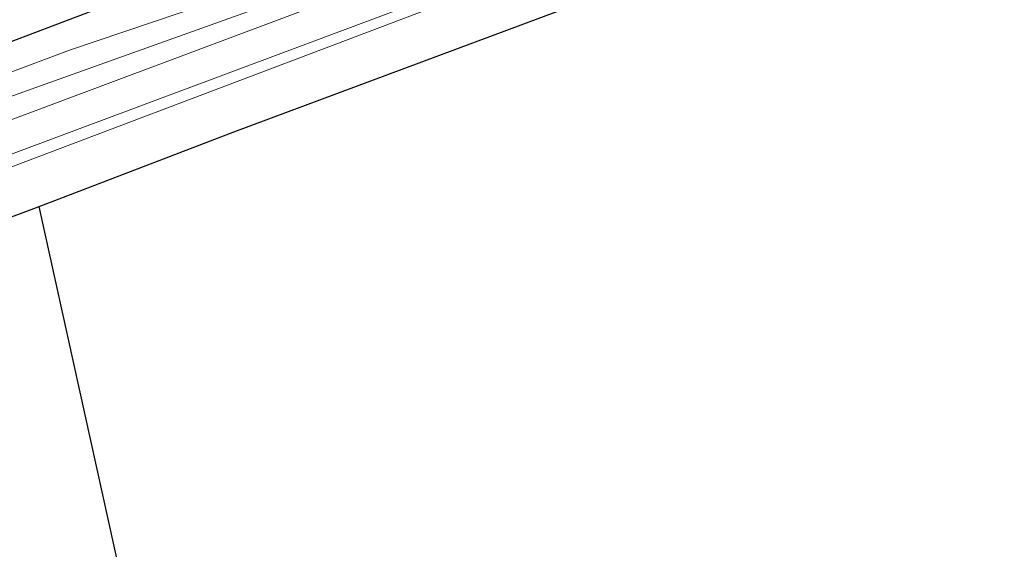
# Model space of a CAD drawing. Header units: metres. Extents: x 190798 to 192239, y 307689 to 310000.
# Tile 74 of 107: x 191637 to 191716, y 308900 to 308943. Entities that reach past the tile are written whole.
import ezdxf
from ezdxf.lldxf.tags import DXFTag

# ---------------------------------------------------------------- set-up
doc = ezdxf.new("R2010")
doc.units = ezdxf.units.M
doc.layers.add('PH-BEST-KADASTRALE-GRENS', color=150, linetype='KG-KADASTRAAL-SO')
doc.layers.add('PH-BEST-KANTVERHARDING', color=253, linetype='Continuous', lineweight=9)
doc.styles.get("Standard").update_dxf_attribs({"font": 'arial.ttf'})
tags = doc.linetypes.add('KG-KADASTRAAL-SO', pattern='A,5.5,-2,["K",Standard,S=1.8,R=0,X=0,Y=-0.9],-2,5.5,-2,[5,NLCS.SHX,S=0.75,R=0,X=0,Y=0],-2', length=19).pattern_tags.tags
tags[6] = DXFTag(74, 10)

msp = doc.modelspace()

# ---------------------------------------------------------------- linework, layer by layer
at = {"layer": 'PH-BEST-KADASTRALE-GRENS'}
msp.add_line((191661.629, 308824.507), (191638.798, 308927.632), dxfattribs=at)
at = {"layer": 'PH-BEST-KADASTRALE-GRENS', "ltscale": 0.2, "flags": 128}
for points in [[(191638.798, 308927.632), (191654.518, 308933.645), (191711.656, 308954.961), (191716.338, 308956.708)], [(191205.563, 308926.942), (191211.684, 308927.24), (191229.195, 308927.65), (191240.399, 308927.24), (191278.968, 308925.384), (191294.246, 308924.298), (191331.744, 308921.447), (191350.422, 308920.114), (191390.244, 308917.661), (191452.147, 308914.009), (191497.973, 308911.642), (191537.556, 308910.566), (191547.191, 308910.885), (191604.898, 308929.098), (191618.011, 308933.877), (191643.405, 308943.481), (191659.832, 308948.834)], [(191358.156, 308909.916), (191359.155, 308909.834), (191381.994, 308907.968), (191394.066, 308907.24), (191411.883, 308906.166), (191456.242, 308903.719), (191497.304, 308902.153), (191503.151, 308902.261), (191527.431, 308901.281), (191536.978, 308901.109), (191553.974, 308901.308), (191570.982, 308904.367), (191585.058, 308908.326), (191596.251, 308912.321), (191619.226, 308920.567), (191637.095, 308926.981), (191638.798, 308927.632)]]:
    msp.add_lwpolyline(points, dxfattribs=at)
at = {"layer": 'PH-BEST-KANTVERHARDING', "color": 8}
for points in [[(191568.537, 308912.948), (191571.599, 308913.736), (191581.646, 308915.213), (191590.633, 308918.733), (191607.977, 308925.891), (191621.211, 308930.991), (191703.105, 308960.291), (191709.623, 308963.252), (191711.115, 308964.985), (191711.091, 308968.219), (191710.175, 308975.894), (191710.002, 308978.859)], [(191582.193, 308913.82), (191591.293, 308916.846), (191608.645, 308924.004), (191621.856, 308929.1), (191703.244, 308959.565), (191709.887, 308962.099)], [(191583.192, 308911.285), (191610.111, 308921.591), (191628.639, 308928.889), (191692.909, 308952.903)], [(191570.133, 308906.535), (191573.151, 308907.324), (191577.86, 308908.416), (191583.408, 308910.567), (191610.459, 308920.653), (191628.993, 308927.954), (191693.056, 308952.204)], [(191568.537, 308912.948), (191581.609, 308917.371), (191595.189, 308922.2), (191606.17, 308927.099), (191626.52, 308934.68), (191641.24, 308940.18), (191652.26, 308943.92), (191660.389, 308946.459)]]:
    msp.add_lwpolyline(points, dxfattribs=at)

doc.saveas('drawing.dxf')
